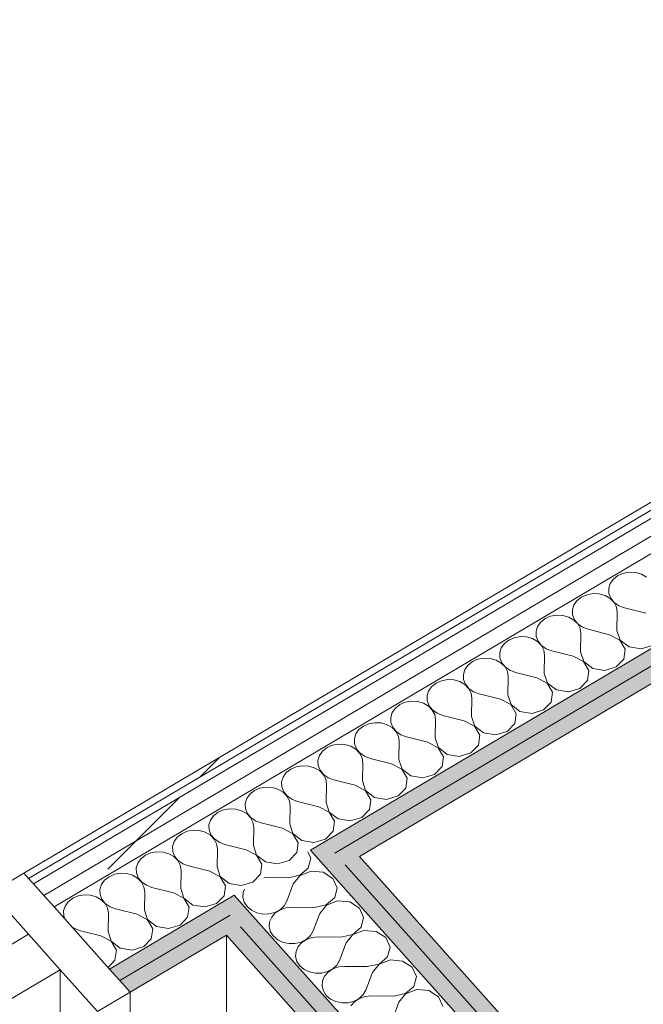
# Model space of a CAD drawing. Header units: millimetres. Extents: x -36631 to 27388, y -24993 to 6945.
# Tile 201 of 256: x 5079 to 5569, y -10953 to -10178. Entities that reach past the tile are written whole.
import ezdxf

# ---------------------------------------------------------------- set-up
doc = ezdxf.new("R2010")
doc.units = ezdxf.units.MM
doc.header["$MEASUREMENT"] = 0
doc.linetypes.add('Wipeout_Contour', pattern=[1000, 0, -1000])
doc.layers.add('Nuevo_08_E_Envans secs', color=7, linetype='Continuous')
doc.layers.add('Nuevo_Puertas Archicad', color=7, linetype='Continuous')
for name, color, linetype, lineweight in [('Nuevo_08_E_Envans secs_Pluma_Nº__1', 7, 'Continuous', 5), ('Nuevo_08_E_Envans secs_Pluma_Nº__47', 7, 'Continuous', 20), ('Nuevo_Puertas Archicad_Pluma_Nº__1', 7, 'Continuous', 5)]:
    doc.layers.add(name, color=color, linetype=linetype, lineweight=lineweight)
for name, color, linetype, lineweight, true_color in [('Nuevo_08_E_Envans secs_Pluma_Nº__102', 7, 'Continuous', 5, 0xcccccc), ('Nuevo_08_E_Envans secs_Pluma_Nº__171', 171, 'Continuous', 13, 0xaaaaff), ('Nuevo_08_E_Envans secs_Pluma_Nº__177', 7, 'Continuous', 15, 0xf7e046), ('Nuevo_08_E_Envans secs_Pluma_Nº__79', 7, 'Continuous', 5, 0xaaffd5), ('Nuevo_Puertas Archicad_Pluma_Nº__3', 7, 'Continuous', 5, 0xa4a4a4)]:
    doc.layers.add(name, color=color, linetype=linetype, lineweight=lineweight, true_color=true_color)
pattern_1 = [(45, (0, 0), (-183.848, 183.848), [195, -65]), (45, (7e-14, 183.85), (-183.848, 183.848), [195, -65])]

# ---------------------------------------------------------------- blocks, each defined once
blk = doc.blocks.new('*X278')
at = {"layer": 'Nuevo_08_E_Envans secs_Pluma_Nº__102', "color": 254, "linetype": 'Continuous', "lineweight": 5, "true_color": 0xcccccc}
for p, q in [((5549.43, -10615.6), (5545.92, -10618.36)), ((5553.74, -10613.73), (5549.43, -10615.6)), ((5558.51, -10612.89), (5553.74, -10613.73)), ((5563.38, -10613.14), (5558.51, -10612.89)), ((5567.98, -10614.46), (5563.38, -10613.14)), ((5571.96, -10616.76), (5567.98, -10614.46)), ((5543.47, -10621.8), (5542.26, -10625.65)), ((5545.92, -10618.36), (5543.47, -10621.8)), ((5525.13, -10630.67), (5520.83, -10632.55)), ((5529.9, -10629.83), (5525.13, -10630.67)), ((5534.77, -10630.08), (5529.9, -10629.83)), ((5539.37, -10631.4), (5534.77, -10630.08)), ((5543.35, -10633.7), (5539.37, -10631.4)), ((5542.26, -10625.65), (5542.39, -10629.62)), ((5542.39, -10629.62), (5543.85, -10633.41)), ((5514.86, -10638.74), (5513.65, -10642.59)), ((5517.31, -10635.3), (5514.86, -10638.74)), ((5520.83, -10632.55), (5517.31, -10635.3)), ((5546.41, -10636.8), (5543.35, -10633.7)), ((5543.85, -10633.41), (5546.53, -10636.73)), ((5548.31, -10640.45), (5546.41, -10636.8)), ((5546.53, -10636.73), (5550.22, -10639.33)), ((5550.22, -10639.33), (5554.64, -10641.01)), ((5501.29, -10646.77), (5496.52, -10647.62)), ((5506.16, -10647.02), (5501.29, -10646.77)), ((5510.76, -10648.35), (5506.16, -10647.02)), ((5513.65, -10642.59), (5513.78, -10646.56)), ((5513.78, -10646.56), (5515.24, -10650.35)), ((5548.92, -10644.4), (5548.31, -10640.45)), ((5548.66, -10658.79), (5548.92, -10644.4)), ((5571.54, -10645.24), (5554.64, -10641.01)), ((5488.71, -10652.25), (5486.25, -10655.68)), ((5492.22, -10649.49), (5488.71, -10652.25)), ((5496.52, -10647.62), (5492.22, -10649.49)), ((5514.75, -10650.64), (5510.76, -10648.35)), ((5517.8, -10653.74), (5514.75, -10650.64)), ((5515.24, -10650.35), (5517.92, -10653.67)), ((5519.71, -10657.4), (5517.8, -10653.74)), ((5517.92, -10653.67), (5521.61, -10656.27)), ((5486.25, -10655.68), (5485.05, -10659.53)), ((5485.05, -10659.53), (5485.18, -10663.5)), ((5520.31, -10661.34), (5519.71, -10657.4)), ((5520.05, -10675.73), (5520.31, -10661.34)), ((5521.61, -10656.27), (5526.03, -10657.95)), ((5542.93, -10662.18), (5526.03, -10657.95)), ((5551.05, -10666.46), (5542.93, -10662.18)), ((5548.66, -10658.79), (5551.16, -10666.39)), ((5460.1, -10669.19), (5457.65, -10672.62)), ((5463.61, -10666.43), (5460.1, -10669.19)), ((5467.92, -10664.56), (5463.61, -10666.43)), ((5472.69, -10663.71), (5467.92, -10664.56)), ((5477.56, -10663.96), (5472.69, -10663.71)), ((5482.16, -10665.29), (5477.56, -10663.96)), ((5486.14, -10667.58), (5482.16, -10665.29)), ((5485.18, -10663.5), (5486.64, -10667.29)), ((5489.2, -10670.68), (5486.14, -10667.58)), ((5486.64, -10667.29), (5489.31, -10670.61)), ((5491.1, -10674.34), (5489.2, -10670.68)), ((5489.31, -10670.61), (5493, -10673.21)), ((5555.18, -10673.57), (5551.05, -10666.46)), ((5551.16, -10666.39), (5558.2, -10671.78)), ((5567.67, -10673.36), (5576.74, -10670.64)), ((5457.65, -10672.62), (5456.44, -10676.47)), ((5456.44, -10676.47), (5456.57, -10680.44)), ((5491.7, -10678.28), (5491.1, -10674.34)), ((5491.44, -10692.67), (5491.7, -10678.28)), ((5493, -10673.21), (5497.42, -10674.89)), ((5514.33, -10679.12), (5497.42, -10674.89)), ((5520.05, -10675.73), (5522.55, -10683.33)), ((5554.1, -10681.39), (5555.18, -10673.57)), ((5558.2, -10671.78), (5567.67, -10673.36)), ((5431.49, -10686.13), (5429.04, -10689.56)), ((5435.01, -10683.37), (5431.49, -10686.13)), ((5439.31, -10681.5), (5435.01, -10683.37)), ((5444.08, -10680.66), (5439.31, -10681.5)), ((5448.95, -10680.91), (5444.08, -10680.66)), ((5453.55, -10682.23), (5448.95, -10680.91)), ((5457.53, -10684.53), (5453.55, -10682.23)), ((5456.57, -10680.44), (5458.03, -10684.23)), ((5460.59, -10687.62), (5457.53, -10684.53)), ((5458.03, -10684.23), (5460.7, -10687.55)), ((5522.44, -10683.4), (5514.33, -10679.12)), ((5526.57, -10690.51), (5522.44, -10683.4)), ((5522.55, -10683.33), (5529.59, -10688.72)), ((5548.14, -10687.58), (5554.1, -10681.39)), ((5429.04, -10689.56), (5427.83, -10693.41)), ((5427.83, -10693.41), (5427.96, -10697.38)), ((5462.49, -10691.28), (5460.59, -10687.62)), ((5460.7, -10687.55), (5464.39, -10690.15)), ((5463.09, -10695.22), (5462.49, -10691.28)), ((5464.39, -10690.15), (5468.81, -10691.83)), ((5485.72, -10696.06), (5468.81, -10691.83)), ((5491.44, -10692.67), (5493.95, -10700.27)), ((5525.5, -10698.33), (5526.57, -10690.51)), ((5529.59, -10688.72), (5539.06, -10690.3)), ((5539.06, -10690.3), (5548.14, -10687.58)), ((5406.4, -10700.31), (5402.89, -10703.07)), ((5410.7, -10698.44), (5406.4, -10700.31)), ((5415.47, -10697.6), (5410.7, -10698.44)), ((5420.34, -10697.85), (5415.47, -10697.6)), ((5424.94, -10699.17), (5420.34, -10697.85)), ((5428.92, -10701.47), (5424.94, -10699.17)), ((5427.96, -10697.38), (5429.42, -10701.17)), ((5431.98, -10704.56), (5428.92, -10701.47)), ((5429.42, -10701.17), (5432.1, -10704.49)), ((5462.83, -10709.62), (5463.09, -10695.22)), ((5493.83, -10700.34), (5485.72, -10696.06)), ((5497.97, -10707.45), (5493.83, -10700.34)), ((5493.95, -10700.27), (5500.99, -10705.66)), ((5519.53, -10704.52), (5525.5, -10698.33)), ((5400.43, -10706.5), (5399.22, -10710.35)), ((5402.89, -10703.07), (5400.43, -10706.5)), ((5433.88, -10708.22), (5431.98, -10704.56)), ((5432.1, -10704.49), (5435.79, -10707.09)), ((5434.49, -10712.16), (5433.88, -10708.22)), ((5435.79, -10707.09), (5440.21, -10708.77)), ((5457.11, -10713), (5440.21, -10708.77)), ((5496.89, -10715.27), (5497.97, -10707.45)), ((5500.99, -10705.66), (5510.46, -10707.24)), ((5510.46, -10707.24), (5519.53, -10704.52)), ((5377.79, -10717.25), (5374.28, -10720.01)), ((5382.1, -10715.38), (5377.79, -10717.25)), ((5386.86, -10714.54), (5382.1, -10715.38)), ((5391.73, -10714.79), (5386.86, -10714.54)), ((5396.33, -10716.11), (5391.73, -10714.79)), ((5400.32, -10718.41), (5396.33, -10716.11)), ((5399.22, -10710.35), (5399.36, -10714.32)), ((5399.36, -10714.32), (5400.81, -10718.11)), ((5434.23, -10726.56), (5434.49, -10712.16)), ((5465.22, -10717.28), (5457.11, -10713)), ((5462.83, -10709.62), (5465.34, -10717.21)), ((5465.34, -10717.21), (5472.38, -10722.61)), ((5490.92, -10721.46), (5496.89, -10715.27)), ((5371.82, -10723.44), (5370.62, -10727.29)), ((5374.28, -10720.01), (5371.82, -10723.44)), ((5403.37, -10721.5), (5400.32, -10718.41)), ((5400.81, -10718.11), (5403.49, -10721.43)), ((5405.28, -10725.16), (5403.37, -10721.5)), ((5403.49, -10721.43), (5407.18, -10724.03)), ((5407.18, -10724.03), (5411.6, -10725.71)), ((5469.36, -10724.39), (5465.22, -10717.28)), ((5468.28, -10732.21), (5469.36, -10724.39)), ((5472.38, -10722.61), (5481.85, -10724.18)), ((5481.85, -10724.18), (5490.92, -10721.46)), ((5353.49, -10732.32), (5349.18, -10734.19)), ((5358.26, -10731.48), (5353.49, -10732.32)), ((5363.13, -10731.73), (5358.26, -10731.48)), ((5367.73, -10733.05), (5363.13, -10731.73)), ((5370.62, -10727.29), (5370.75, -10731.26)), ((5370.75, -10731.26), (5372.21, -10735.05)), ((5405.88, -10729.1), (5405.28, -10725.16)), ((5405.62, -10743.5), (5405.88, -10729.1)), ((5428.51, -10729.94), (5411.6, -10725.71)), ((5436.62, -10734.22), (5428.51, -10729.94)), ((5434.23, -10726.56), (5436.73, -10734.16)), ((5462.32, -10738.41), (5468.28, -10732.21)), ((5343.22, -10740.39), (5342.01, -10744.23)), ((5345.67, -10736.95), (5343.22, -10740.39)), ((5349.18, -10734.19), (5345.67, -10736.95)), ((5371.71, -10735.35), (5367.73, -10733.05)), ((5374.77, -10738.44), (5371.71, -10735.35)), ((5372.21, -10735.05), (5374.88, -10738.38)), ((5376.67, -10742.1), (5374.77, -10738.44)), ((5374.88, -10738.38), (5378.57, -10740.98)), ((5440.75, -10741.34), (5436.62, -10734.22)), ((5436.73, -10734.16), (5443.77, -10739.55)), ((5443.77, -10739.55), (5453.24, -10741.12)), ((5453.24, -10741.12), (5462.32, -10738.41)), ((5342.01, -10744.23), (5342.14, -10748.21)), ((5342.14, -10748.21), (5343.6, -10752)), ((5377.27, -10746.04), (5376.67, -10742.1)), ((5377.01, -10760.44), (5377.27, -10746.04)), ((5378.57, -10740.98), (5382.99, -10742.66)), ((5399.9, -10746.89), (5382.99, -10742.66)), ((5408.01, -10751.17), (5399.9, -10746.89)), ((5405.62, -10743.5), (5408.12, -10751.1)), ((5439.67, -10749.16), (5440.75, -10741.34)), ((5317.06, -10753.89), (5314.61, -10757.33)), ((5320.58, -10751.14), (5317.06, -10753.89)), ((5324.88, -10749.26), (5320.58, -10751.14)), ((5329.65, -10748.42), (5324.88, -10749.26)), ((5334.52, -10748.67), (5329.65, -10748.42)), ((5339.12, -10749.99), (5334.52, -10748.67)), ((5343.1, -10752.29), (5339.12, -10749.99)), ((5346.16, -10755.39), (5343.1, -10752.29)), ((5343.6, -10752), (5346.27, -10755.32)), ((5348.06, -10759.04), (5346.16, -10755.39)), ((5346.27, -10755.32), (5349.96, -10757.92)), ((5412.14, -10758.28), (5408.01, -10751.17)), ((5408.12, -10751.1), (5415.16, -10756.49)), ((5424.63, -10758.06), (5433.71, -10755.35)), ((5433.71, -10755.35), (5439.67, -10749.16)), ((5314.61, -10757.33), (5313.4, -10761.18)), ((5313.4, -10761.18), (5313.53, -10765.15)), ((5348.66, -10762.99), (5348.06, -10759.04)), ((5348.4, -10777.38), (5348.66, -10762.99)), ((5349.96, -10757.92), (5354.39, -10759.6)), ((5371.29, -10763.83), (5354.39, -10759.6)), ((5377.01, -10760.44), (5379.52, -10768.04)), ((5411.07, -10766.1), (5412.14, -10758.28)), ((5415.16, -10756.49), (5424.63, -10758.06)), ((5288.46, -10770.83), (5286, -10774.27)), ((5291.97, -10768.08), (5288.46, -10770.83)), ((5296.27, -10766.21), (5291.97, -10768.08)), ((5301.04, -10765.36), (5296.27, -10766.21)), ((5305.91, -10765.61), (5301.04, -10765.36)), ((5310.51, -10766.94), (5305.91, -10765.61)), ((5314.49, -10769.23), (5310.51, -10766.94)), ((5313.53, -10765.15), (5314.99, -10768.94)), ((5317.55, -10772.33), (5314.49, -10769.23)), ((5314.99, -10768.94), (5317.67, -10772.26)), ((5379.4, -10768.11), (5371.29, -10763.83)), ((5383.54, -10775.22), (5379.4, -10768.11)), ((5379.52, -10768.04), (5386.56, -10773.43)), ((5405.1, -10772.29), (5411.07, -10766.1)), ((5286, -10774.27), (5284.8, -10778.12)), ((5284.8, -10778.12), (5284.93, -10782.09)), ((5319.45, -10775.98), (5317.55, -10772.33)), ((5317.67, -10772.26), (5321.36, -10774.86)), ((5320.06, -10779.93), (5319.45, -10775.98)), ((5321.36, -10774.86), (5325.78, -10776.54)), ((5342.68, -10780.77), (5325.78, -10776.54)), ((5348.4, -10777.38), (5350.91, -10784.98)), ((5382.46, -10783.04), (5383.54, -10775.22)), ((5386.56, -10773.43), (5396.03, -10775)), ((5396.03, -10775), (5405.1, -10772.29)), ((5263.36, -10785.02), (5259.85, -10787.78)), ((5267.67, -10783.15), (5263.36, -10785.02)), ((5272.43, -10782.3), (5267.67, -10783.15)), ((5277.3, -10782.55), (5272.43, -10782.3)), ((5281.91, -10783.88), (5277.3, -10782.55)), ((5285.89, -10786.17), (5281.91, -10783.88)), ((5284.93, -10782.09), (5286.38, -10785.88)), ((5288.94, -10789.27), (5285.89, -10786.17)), ((5286.38, -10785.88), (5289.06, -10789.2)), ((5319.8, -10794.32), (5320.06, -10779.93)), ((5350.79, -10785.05), (5342.68, -10780.77)), ((5354.93, -10792.16), (5350.79, -10785.05)), ((5350.91, -10784.98), (5357.95, -10790.37)), ((5376.49, -10789.23), (5382.46, -10783.04)), ((5257.4, -10791.21), (5256.19, -10795.06)), ((5259.85, -10787.78), (5257.4, -10791.21)), ((5290.85, -10792.93), (5288.94, -10789.27)), ((5289.06, -10789.2), (5292.75, -10791.8)), ((5291.45, -10796.87), (5290.85, -10792.93)), ((5292.75, -10791.8), (5297.17, -10793.48)), ((5314.08, -10797.71), (5297.17, -10793.48)), ((5319.8, -10794.32), (5322.3, -10801.92)), ((5353.85, -10799.98), (5354.93, -10792.16)), ((5357.95, -10790.37), (5367.42, -10791.94)), ((5367.42, -10791.94), (5376.49, -10789.23)), ((5234.75, -10801.96), (5231.24, -10804.72)), ((5239.06, -10800.09), (5234.75, -10801.96)), ((5243.83, -10799.24), (5239.06, -10800.09)), ((5248.7, -10799.49), (5243.83, -10799.24)), ((5253.3, -10800.82), (5248.7, -10799.49)), ((5257.28, -10803.11), (5253.3, -10800.82)), ((5256.19, -10795.06), (5256.32, -10799.03)), ((5256.32, -10799.03), (5257.78, -10802.82)), ((5291.19, -10811.26), (5291.45, -10796.87)), ((5322.19, -10801.99), (5314.08, -10797.71)), ((5326.32, -10809.1), (5322.19, -10801.99)), ((5322.3, -10801.92), (5329.34, -10807.31)), ((5347.89, -10806.17), (5353.85, -10799.98)), ((5228.79, -10808.15), (5227.58, -10812)), ((5231.24, -10804.72), (5228.79, -10808.15)), ((5260.34, -10806.21), (5257.28, -10803.11)), ((5257.78, -10802.82), (5260.45, -10806.14)), ((5262.24, -10809.87), (5260.34, -10806.21)), ((5260.45, -10806.14), (5264.14, -10808.74)), ((5262.84, -10813.81), (5262.24, -10809.87)), ((5264.14, -10808.74), (5268.56, -10810.42)), ((5325.24, -10816.92), (5326.32, -10809.1)), ((5329.34, -10807.31), (5338.81, -10808.89)), ((5338.81, -10808.89), (5347.89, -10806.17)), ((5210.45, -10817.03), (5206.15, -10818.9)), ((5215.22, -10816.19), (5210.45, -10817.03)), ((5220.09, -10816.44), (5215.22, -10816.19)), ((5224.69, -10817.76), (5220.09, -10816.44)), ((5228.67, -10820.06), (5224.69, -10817.76)), ((5227.58, -10812), (5227.71, -10815.97)), ((5227.71, -10815.97), (5229.17, -10819.76)), ((5262.58, -10828.2), (5262.84, -10813.81)), ((5285.47, -10814.65), (5268.56, -10810.42)), ((5293.58, -10818.93), (5285.47, -10814.65)), ((5291.19, -10811.26), (5293.69, -10818.86)), ((5319.28, -10823.11), (5325.24, -10816.92)), ((5200.18, -10825.09), (5198.97, -10828.94)), ((5202.63, -10821.66), (5200.18, -10825.09)), ((5206.15, -10818.9), (5202.63, -10821.66)), ((5231.73, -10823.15), (5228.67, -10820.06)), ((5229.17, -10819.76), (5231.85, -10823.08)), ((5233.63, -10826.81), (5231.73, -10823.15)), ((5231.85, -10823.08), (5235.53, -10825.68)), ((5235.53, -10825.68), (5239.96, -10827.36)), ((5297.71, -10826.04), (5293.58, -10818.93)), ((5293.69, -10818.86), (5300.73, -10824.25)), ((5300.73, -10824.25), (5310.2, -10825.83)), ((5310.2, -10825.83), (5319.28, -10823.11)), ((5186.61, -10833.13), (5181.84, -10833.97)), ((5191.48, -10833.38), (5186.61, -10833.13)), ((5196.08, -10834.7), (5191.48, -10833.38)), ((5198.97, -10828.94), (5199.1, -10832.91)), ((5199.1, -10832.91), (5200.56, -10836.7)), ((5234.23, -10830.75), (5233.63, -10826.81)), ((5233.98, -10845.15), (5234.23, -10830.75)), ((5256.86, -10831.59), (5239.96, -10827.36)), ((5264.97, -10835.87), (5256.86, -10831.59)), ((5262.58, -10828.2), (5265.09, -10835.8)), ((5296.64, -10833.86), (5297.71, -10826.04)), ((5174.03, -10838.6), (5171.57, -10842.03)), ((5177.54, -10835.84), (5174.03, -10838.6)), ((5181.84, -10833.97), (5177.54, -10835.84)), ((5200.06, -10837), (5196.08, -10834.7)), ((5203.12, -10840.09), (5200.06, -10837)), ((5200.56, -10836.7), (5203.24, -10840.02)), ((5205.03, -10843.75), (5203.12, -10840.09)), ((5203.24, -10840.02), (5206.93, -10842.62)), ((5269.11, -10842.98), (5264.97, -10835.87)), ((5265.09, -10835.8), (5272.13, -10841.2)), ((5272.13, -10841.2), (5281.6, -10842.77)), ((5281.6, -10842.77), (5290.67, -10840.05)), ((5290.67, -10840.05), (5296.64, -10833.86)), ((5171.57, -10842.03), (5170.37, -10845.88)), ((5170.37, -10845.88), (5170.5, -10849.85)), ((5205.63, -10847.69), (5205.03, -10843.75)), ((5205.37, -10862.09), (5205.63, -10847.69)), ((5206.93, -10842.62), (5211.35, -10844.3)), ((5228.25, -10848.53), (5211.35, -10844.3)), ((5236.36, -10852.81), (5228.25, -10848.53)), ((5233.98, -10845.15), (5236.48, -10852.75)), ((5268.03, -10850.8), (5269.11, -10842.98)), ((5145.42, -10855.54), (5142.97, -10858.98)), ((5148.93, -10852.78), (5145.42, -10855.54)), ((5153.24, -10850.91), (5148.93, -10852.78)), ((5158.01, -10850.07), (5153.24, -10850.91)), ((5162.88, -10850.32), (5158.01, -10850.07)), ((5167.48, -10851.64), (5162.88, -10850.32)), ((5171.46, -10853.94), (5167.48, -10851.64)), ((5170.5, -10849.85), (5171.96, -10853.64)), ((5174.52, -10857.03), (5171.46, -10853.94)), ((5171.96, -10853.64), (5174.63, -10856.97)), ((5240.5, -10859.93), (5236.36, -10852.81)), ((5236.48, -10852.75), (5243.52, -10858.14)), ((5262.06, -10857), (5268.03, -10850.8)), ((5142.97, -10858.98), (5141.76, -10862.82)), ((5141.76, -10862.82), (5141.89, -10866.8)), ((5176.42, -10860.69), (5174.52, -10857.03)), ((5174.63, -10856.97), (5178.32, -10859.57)), ((5177.02, -10864.63), (5176.42, -10860.69)), ((5178.32, -10859.57), (5182.74, -10861.24)), ((5199.65, -10865.48), (5182.74, -10861.24)), ((5205.37, -10862.09), (5207.87, -10869.69)), ((5239.42, -10867.75), (5240.5, -10859.93)), ((5243.52, -10858.14), (5252.99, -10859.71)), ((5252.99, -10859.71), (5262.06, -10857)), ((5120.32, -10869.72), (5116.81, -10872.48)), ((5124.63, -10867.85), (5120.32, -10869.72)), ((5129.4, -10867.01), (5124.63, -10867.85)), ((5134.27, -10867.26), (5129.4, -10867.01)), ((5138.87, -10868.58), (5134.27, -10867.26)), ((5142.85, -10870.88), (5138.87, -10868.58)), ((5141.89, -10866.8), (5143.35, -10870.59)), ((5145.91, -10873.98), (5142.85, -10870.88)), ((5143.35, -10870.59), (5146.02, -10873.91)), ((5176.76, -10879.03), (5177.02, -10864.63)), ((5207.76, -10869.76), (5199.65, -10865.48)), ((5211.89, -10876.87), (5207.76, -10869.76)), ((5207.87, -10869.69), (5214.91, -10875.08)), ((5233.46, -10873.94), (5239.42, -10867.75)), ((5114.36, -10875.92), (5113.15, -10879.77)), ((5113.15, -10879.77), (5113.28, -10883.74)), ((5116.81, -10872.48), (5114.36, -10875.92)), ((5147.81, -10877.63), (5145.91, -10873.98)), ((5146.02, -10873.91), (5149.71, -10876.51)), ((5148.41, -10881.57), (5147.81, -10877.63)), ((5149.71, -10876.51), (5154.13, -10878.19)), ((5171.04, -10882.42), (5154.13, -10878.19)), ((5176.76, -10879.03), (5179.27, -10886.63)), ((5210.82, -10884.69), (5211.89, -10876.87)), ((5214.91, -10875.08), (5224.38, -10876.65)), ((5224.38, -10876.65), (5233.46, -10873.94)), ((5113.28, -10883.74), (5114.27, -10886.3)), ((5148.15, -10895.97), (5148.41, -10881.57)), ((5179.15, -10886.7), (5171.04, -10882.42)), ((5183.28, -10893.81), (5179.15, -10886.7)), ((5179.27, -10886.63), (5186.3, -10892.02)), ((5204.85, -10890.88), (5210.82, -10884.69)), ((5119.89, -10892.59), (5121.11, -10893.45)), ((5121.11, -10893.45), (5125.53, -10895.13)), ((5142.43, -10899.36), (5125.53, -10895.13)), ((5182.21, -10901.63), (5183.28, -10893.81)), ((5186.3, -10892.02), (5195.78, -10893.59)), ((5195.78, -10893.59), (5204.85, -10890.88)), ((5150.54, -10903.64), (5142.43, -10899.36)), ((5148.15, -10895.97), (5150.66, -10903.57)), ((5176.24, -10907.82), (5182.21, -10901.63)), ((5154.68, -10910.75), (5150.54, -10903.64)), ((5150.66, -10903.57), (5157.7, -10908.96)), ((5153.6, -10918.57), (5154.68, -10910.75)), ((5157.7, -10908.96), (5167.17, -10910.53)), ((5167.17, -10910.53), (5176.24, -10907.82)), ((5148.16, -10924.22), (5153.6, -10918.57))]:
    blk.add_line(p, q, dxfattribs=at)
blk = doc.blocks.new('Elem Sección_241_1')
at = {"layer": 'Nuevo_08_E_Envans secs_Pluma_Nº__79', "linetype": 'Continuous', "lineweight": 5, "true_color": 0xaaffd5}
for points in [[(7166.46, -9730.98), (5307.48, -10831.88), (5315.59, -10840.97), (5326.74, -10834.36), (7163.41, -9746.68), (7174.57, -9740.07)], [(7163.41, -9746.68), (5326.74, -10834.36), (5334.85, -10843.44), (7171.52, -9755.76)], [(5149.33, -10925.54), (5157.45, -10934.62), (5244.35, -10883.15), (5255.51, -10876.54), (5247.4, -10867.46)], [(5244.35, -10883.15), (5157.45, -10934.62), (5165.56, -10943.7), (5252.46, -10892.24)]]:
    blk.add_hatch(color=121, dxfattribs=at).paths.add_polyline_path(points)
at = {"layer": 'Nuevo_08_E_Envans secs_Pluma_Nº__1', "color": 7, "linetype": 'Continuous', "lineweight": 5}
for p, q in [((5244.35, -10883.15), (5157.45, -10934.62)), ((5241.3, -10898.84), (5165.56, -10943.7))]:
    blk.add_line(p, q, dxfattribs=at)
at = {"layer": 'Nuevo_08_E_Envans secs', "lineweight": 0}
blk.add_blockref('*X278', (0, 0), dxfattribs=at)
at = {"color": 254, "linetype": 'Wipeout_Contour', "lineweight": 0, "ltscale": 60034.379874}
blk.add_wipeout([(7188.99, -9615.1), (5089.41, -10858.48), (5097.52, -10867.56), (7185.94, -9630.8), (7197.1, -9624.19)], dxfattribs=at).dxf.layer = 'Nuevo_08_E_Envans secs'
at = {"layer": 'Nuevo_08_E_Envans secs_Pluma_Nº__177', "linetype": 'Continuous', "lineweight": 15, "true_color": 0xf7e046}
h = blk.add_hatch(dxfattribs=at)
h.set_pattern_fill('Panellat_HPL_0001', color=53, style=0, pattern_type=2)
h.set_pattern_definition(pattern_1)
h.paths.add_polyline_path([(7188.99, -9615.1), (5089.41, -10858.48), (5097.52, -10867.56), (7185.94, -9630.8), (7197.1, -9624.19)])
at = {"color": 254, "linetype": 'Wipeout_Contour', "lineweight": 0, "ltscale": 60084.149832}
blk.add_wipeout([(7185.94, -9630.8), (5097.52, -10867.56), (5105.64, -10876.64), (7133.97, -9675.46), (7194.05, -9639.88)], dxfattribs=at).dxf.layer = 'Nuevo_08_E_Envans secs'
at = {"layer": 'Nuevo_08_E_Envans secs_Pluma_Nº__177', "linetype": 'Continuous', "lineweight": 15, "true_color": 0xf7e046}
h = blk.add_hatch(dxfattribs=at)
h.set_pattern_fill('Panellat_HPL_0001', color=53, style=0, pattern_type=2)
h.set_pattern_definition(pattern_1)
h.paths.add_polyline_path([(7185.94, -9630.8), (5097.52, -10867.56), (5105.64, -10876.64), (7133.97, -9675.46), (7194.05, -9639.88)])
at = {"layer": 'Nuevo_08_E_Envans secs_Pluma_Nº__1', "color": 7, "linetype": 'Continuous', "lineweight": 5}
blk.add_line((5247.4, -10867.46), (5149.33, -10925.54), dxfattribs=at)
at = {"color": 254, "linetype": 'Wipeout_Contour', "lineweight": 0, "ltscale": 47966.172871}
blk.add_wipeout([(7197.81, -9597.06), (5081.92, -10850.1), (5085.66, -10854.29), (7201.55, -9601.25)], dxfattribs=at).dxf.layer = 'Nuevo_08_E_Envans secs'
at = {"layer": 'Nuevo_08_E_Envans secs_Pluma_Nº__171', "linetype": 'Continuous', "lineweight": 13, "true_color": 0xaaaaff}
h = blk.add_hatch(dxfattribs=at)
h.set_pattern_fill('Panellat_HPL_0001', color=161, style=0, pattern_type=2)
h.set_pattern_definition(pattern_1)
h.paths.add_polyline_path([(7197.81, -9597.06), (5081.92, -10850.1), (5085.66, -10854.29), (7201.55, -9601.25)])
at = {"layer": 'Nuevo_08_E_Envans secs_Pluma_Nº__1', "color": 7, "linetype": 'Continuous', "lineweight": 5}
for p, q in [((7197.81, -9597.06), (5081.92, -10850.1)), ((7185.94, -9630.8), (5097.52, -10867.56)), ((7163.41, -9746.68), (5326.74, -10834.36)), ((7171.52, -9755.76), (5346.01, -10836.84))]:
    blk.add_line(p, q, dxfattribs=at)
at = {"layer": 'Nuevo_08_E_Envans secs_Pluma_Nº__1', "color": 7, "linetype": 'Continuous', "lineweight": 5, "flags": 128}
for points in [[(7201.55, -9601.25), (7196.41, -9604.3), (5085.66, -10854.29)], [(7200.15, -9608.5), (7188.99, -9615.1), (5089.41, -10858.48)], [(7194.05, -9639.88), (7133.97, -9675.46), (5105.64, -10876.64)], [(7177.62, -9724.38), (7166.46, -9730.98), (5307.48, -10831.88)]]:
    blk.add_lwpolyline(points, dxfattribs=at)
blk = doc.blocks.new('Elem Sección_242_1')
at = {"layer": 'Nuevo_Puertas Archicad', "linetype": 'Continuous', "lineweight": 0, "true_color": 0xffffff}
h = blk.add_hatch(dxfattribs=at)
h.set_pattern_fill('Hormigón_en_Masa_0001', style=0, pattern_type=2)
h.set_pattern_definition([(0, (0, 0), (0, 779.423), [48.75, -401.25]), (0, (225, 389.7), (0, 779.423), [48.75, -401.25]), (60, (0, 0), (-675, 389.71), [48.75, -401.25]), (60, (450, 0), (-675, 389.71), [48.75, -401.25]), (120, (48.75, 0), (675, 389.71), [48.75, -401.25]), (120, (498.75, 0), (675, 389.71), [48.75, -401.25]), (0, (0, 75), (0, 150), [0, -150, 0, -225]), (45, (75, 75), (-106.066, 106.066), [0, -112.5, 0, -187.5])])
h.paths.add_polyline_path([(5085.51, -10898.18), (4364.6, -11325.1), (4389.57, -11353.04), (5110.48, -10926.12)])
at = {"layer": 'Nuevo_Puertas Archicad_Pluma_Nº__1', "color": 7, "linetype": 'Continuous', "lineweight": 5}
for p, q in [((5081.92, -10850.1), (5056.17, -10865.35)), ((5085.51, -10898.18), (4364.6, -11325.1)), ((5110.48, -10926.12), (4389.57, -11353.04)), ((5165.56, -10943.7), (5139.81, -10958.94))]:
    blk.add_line(p, q, dxfattribs=at)
at = {"layer": 'Nuevo_Puertas Archicad_Pluma_Nº__1', "color": 7, "linetype": 'Continuous', "lineweight": 5, "flags": 128}
for points in [[(5081.92, -10850.1), (5085.66, -10854.29), (5089.41, -10858.48), (5097.52, -10867.56), (5105.64, -10876.64), (5149.33, -10925.54), (5157.45, -10934.62), (5165.56, -10943.7)], [(5056.17, -10865.35), (5085.51, -10898.18), (5110.48, -10926.12), (5139.81, -10958.94)]]:
    blk.add_lwpolyline(points, dxfattribs=at)
at = {"layer": 'Nuevo_Puertas Archicad_Pluma_Nº__3', "color": 253, "linetype": 'Continuous', "lineweight": 5, "true_color": 0xa4a4a4}
for p, q in [((5110.48, -11672.8), (5110.48, -10926.12)), ((5165.56, -10943.7), (5165.56, -11690.38))]:
    blk.add_line(p, q, dxfattribs=at)
blk = doc.blocks.new('*X400')
at = {"layer": 'Nuevo_08_E_Envans secs_Pluma_Nº__102', "color": 254, "linetype": 'Continuous', "lineweight": 5, "true_color": 0xcccccc}
for p, q in [((5307.74, -10838.28), (5305.41, -10833.11)), ((5305.79, -10845.99), (5307.74, -10838.28)), ((5299.16, -10851.71), (5305.79, -10845.99)), ((5307.99, -10848.45), (5299.25, -10851.81)), ((5317.59, -10849.33), (5307.99, -10848.45)), ((5272.14, -10853.53), (5270.67, -10853.68)), ((5289.83, -10853.75), (5272.14, -10853.53)), ((5289.83, -10853.75), (5299.16, -10851.71)), ((5299.25, -10851.81), (5293.98, -10858.41)), ((5325.19, -10854.19), (5317.59, -10849.33)), ((5328.52, -10861.57), (5325.19, -10854.19)), ((5255.6, -10862.6), (5254.54, -10865.04)), ((5293.98, -10858.41), (5288.77, -10872.17)), ((5326.58, -10869.28), (5328.52, -10861.57)), ((5254.54, -10865.04), (5254.23, -10869)), ((5254.23, -10869), (5255.26, -10872.88)), ((5286.7, -10875.76), (5288.77, -10872.17)), ((5319.95, -10875.01), (5326.58, -10869.28)), ((5328.77, -10871.74), (5320.03, -10875.1)), ((5338.38, -10872.62), (5328.77, -10871.74)), ((5255.26, -10872.88), (5257.56, -10876.39)), ((5257.56, -10876.39), (5260.94, -10879.25)), ((5260.94, -10879.25), (5265.16, -10881.25)), ((5279.42, -10880.94), (5283.5, -10878.77)), ((5283.59, -10878.86), (5279.78, -10881.35)), ((5283.5, -10878.77), (5286.7, -10875.76)), ((5288.08, -10877.31), (5283.59, -10878.86)), ((5292.93, -10876.82), (5288.08, -10877.31)), ((5310.61, -10877.04), (5292.93, -10876.82)), ((5310.61, -10877.04), (5319.95, -10875.01)), ((5320.03, -10875.1), (5314.77, -10881.7)), ((5345.98, -10877.48), (5338.38, -10872.62)), ((5349.31, -10884.87), (5345.98, -10877.48)), ((5265.16, -10881.25), (5269.89, -10882.23)), ((5269.89, -10882.23), (5274.76, -10882.13)), ((5274.76, -10882.13), (5279.42, -10880.94)), ((5276.96, -10884.59), (5275.33, -10888.33)), ((5279.78, -10881.35), (5276.96, -10884.59)), ((5314.77, -10881.7), (5309.55, -10895.46)), ((5347.36, -10892.58), (5349.31, -10884.87)), ((5275.33, -10888.33), (5275.02, -10892.29)), ((5275.02, -10892.29), (5276.05, -10896.18)), ((5307.49, -10899.06), (5309.55, -10895.46)), ((5340.73, -10898.3), (5347.36, -10892.58)), ((5349.56, -10895.04), (5340.82, -10898.4)), ((5359.16, -10895.92), (5349.56, -10895.04)), ((5276.05, -10896.18), (5278.34, -10899.68)), ((5278.34, -10899.68), (5281.73, -10902.54)), ((5281.73, -10902.54), (5285.94, -10904.54)), ((5300.21, -10904.24), (5304.29, -10902.06)), ((5304.37, -10902.15), (5300.57, -10904.64)), ((5304.29, -10902.06), (5307.49, -10899.06)), ((5308.87, -10900.61), (5304.37, -10902.15)), ((5313.71, -10900.12), (5308.87, -10900.61)), ((5331.4, -10900.34), (5313.71, -10900.12)), ((5331.4, -10900.34), (5340.73, -10898.3)), ((5340.82, -10898.4), (5335.55, -10905)), ((5366.77, -10900.78), (5359.16, -10895.92)), ((5370.09, -10908.16), (5366.77, -10900.78)), ((5285.94, -10904.54), (5290.67, -10905.53)), ((5290.67, -10905.53), (5295.55, -10905.42)), ((5295.55, -10905.42), (5300.21, -10904.24)), ((5297.74, -10907.88), (5296.11, -10911.63)), ((5300.57, -10904.64), (5297.74, -10907.88)), ((5335.55, -10905), (5330.34, -10918.76)), ((5368.15, -10915.87), (5370.09, -10908.16)), ((5296.11, -10911.63), (5295.8, -10915.59)), ((5295.8, -10915.59), (5296.83, -10919.47)), ((5328.27, -10922.35), (5330.34, -10918.76)), ((5361.52, -10921.6), (5368.15, -10915.87)), ((5370.34, -10918.33), (5361.6, -10921.69)), ((5379.95, -10919.21), (5370.34, -10918.33)), ((5296.83, -10919.47), (5299.13, -10922.98)), ((5299.13, -10922.98), (5302.51, -10925.84)), ((5302.51, -10925.84), (5306.73, -10927.84)), ((5320.99, -10927.53), (5325.08, -10925.36)), ((5325.16, -10925.45), (5321.35, -10927.94)), ((5325.08, -10925.36), (5328.27, -10922.35)), ((5329.65, -10923.9), (5325.16, -10925.45)), ((5334.5, -10923.42), (5329.65, -10923.9)), ((5352.18, -10923.63), (5334.5, -10923.42)), ((5352.18, -10923.63), (5361.52, -10921.6)), ((5361.6, -10921.69), (5356.34, -10928.29)), ((5387.55, -10924.07), (5379.95, -10919.21)), ((5390.88, -10931.46), (5387.55, -10924.07)), ((5306.73, -10927.84), (5311.46, -10928.82)), ((5311.46, -10928.82), (5316.33, -10928.72)), ((5316.33, -10928.72), (5320.99, -10927.53)), ((5318.53, -10931.18), (5316.9, -10934.92)), ((5321.35, -10927.94), (5318.53, -10931.18)), ((5356.34, -10928.29), (5351.13, -10942.05)), ((5388.94, -10939.17), (5390.88, -10931.46)), ((5316.9, -10934.92), (5316.59, -10938.89)), ((5316.59, -10938.89), (5317.62, -10942.77)), ((5349.06, -10945.65), (5351.13, -10942.05)), ((5382.31, -10944.89), (5388.94, -10939.17)), ((5391.13, -10941.63), (5382.39, -10944.99)), ((5400.74, -10942.51), (5391.13, -10941.63)), ((5317.62, -10942.77), (5319.91, -10946.27)), ((5319.91, -10946.27), (5323.3, -10949.13)), ((5323.3, -10949.13), (5327.51, -10951.13)), ((5341.78, -10950.83), (5345.86, -10948.65)), ((5345.94, -10948.75), (5342.14, -10951.23)), ((5345.86, -10948.65), (5349.06, -10945.65)), ((5350.44, -10947.2), (5345.94, -10948.75)), ((5355.28, -10946.71), (5350.44, -10947.2)), ((5372.97, -10946.93), (5355.28, -10946.71)), ((5372.97, -10946.93), (5382.31, -10944.89)), ((5382.39, -10944.99), (5377.12, -10951.59)), ((5408.34, -10947.37), (5400.74, -10942.51)), ((5411.66, -10954.75), (5408.34, -10947.37)), ((5327.51, -10951.13), (5332.24, -10952.12)), ((5332.24, -10952.12), (5337.12, -10952.01)), ((5337.12, -10952.01), (5341.78, -10950.83)), ((5342.14, -10951.23), (5339.31, -10954.47)), ((5377.12, -10951.59), (5371.91, -10965.35))]:
    blk.add_line(p, q, dxfattribs=at)
blk = doc.blocks.new('Elem Sección_314_1')
at = {"layer": 'Nuevo_08_E_Envans secs_Pluma_Nº__79', "linetype": 'Continuous', "lineweight": 5, "true_color": 0xaaffd5}
for points in [[(5315.59, -10840.97), (6274.15, -11915.27), (6285.33, -11908.69), (6277.22, -11899.6), (5334.85, -10843.44), (5326.74, -10834.36)], [(5346.01, -10836.84), (5334.85, -10843.44), (6277.22, -11899.6), (6288.4, -11893.02)], [(5244.35, -10883.15), (5252.46, -10892.24), (6194.69, -11948.23), (6202.79, -11957.31), (6213.97, -11950.73), (5255.51, -10876.54)], [(5252.46, -10892.24), (5241.3, -10898.84), (6183.51, -11954.81), (6194.69, -11948.23)]]:
    blk.add_hatch(color=121, dxfattribs=at).paths.add_polyline_path(points)
at = {"layer": 'Nuevo_08_E_Envans secs_Pluma_Nº__1', "color": 7, "linetype": 'Continuous', "lineweight": 5}
for p, q in [((5346.01, -10836.84), (6288.4, -11893.02)), ((5334.85, -10843.44), (6277.22, -11899.6)), ((5252.46, -10892.24), (6194.69, -11948.23)), ((5241.3, -10898.84), (6183.51, -11954.81))]:
    blk.add_line(p, q, dxfattribs=at)
at = {"layer": 'Nuevo_08_E_Envans secs_Pluma_Nº__1', "color": 7, "linetype": 'Continuous', "lineweight": 5, "flags": 128}
for points in [[(5307.48, -10831.88), (5315.59, -10840.97), (6274.15, -11915.27), (6282.26, -11924.36)], [(5247.4, -10867.46), (5255.51, -10876.54), (6213.97, -11950.73), (6222.08, -11959.81)]]:
    blk.add_lwpolyline(points, dxfattribs=at)
at = {"layer": 'Nuevo_08_E_Envans secs_Pluma_Nº__47', "color": 7, "linetype": 'Continuous', "lineweight": 20}
blk.add_line((5241.3, -10898.84), (5241.3, -11645.53), dxfattribs=at)
at = {"layer": 'Nuevo_08_E_Envans secs', "lineweight": 0}
blk.add_blockref('*X400', (0, 0), dxfattribs=at)

msp = doc.modelspace()

# ---------------------------------------------------------------- block references
at = {"layer": 'Nuevo_08_E_Envans secs', "lineweight": 0}
msp.add_blockref('Elem Sección_241_1', (0, 0), dxfattribs=at)

# ---------------------------------------------------------------- next in the draw order: block references
msp.add_blockref('Elem Sección_314_1', (0, 0), dxfattribs=at)
at = {"layer": 'Nuevo_Puertas Archicad', "lineweight": 0}
msp.add_blockref('Elem Sección_242_1', (0, 0), dxfattribs=at)

doc.saveas('drawing.dxf')
